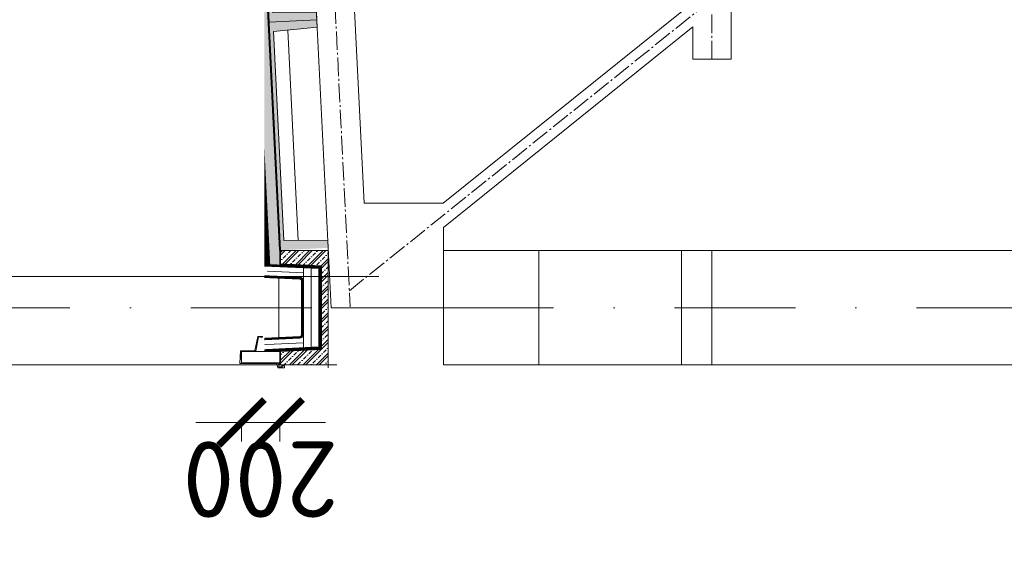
# Model space of a CAD drawing. Header units: millimetres. Extents: x -916886 to 3713765, y -2985421 to 1675785.
# Tile 179 of 256: x 204210 to 209380, y 230713 to 233463. Entities that reach past the tile are written whole.
import ezdxf
from ezdxf import colors
from ezdxf.entities.mleader import LeaderData, LeaderLine
from ezdxf.math import Vec2, Vec3

# ---------------------------------------------------------------- set-up
doc = ezdxf.new("R2010")
doc.units = ezdxf.units.MM
for name, pattern in [('AM_DIN_G_W050', [13.75, 9.75, -1.5, 1, -1.5]), ('CARKOVANA', [5, 3, -2]), ('CENTERX2', [101.6, 63.5, -12.7, 12.7, -12.7]), ('DASHDOT', [25.4, 12.7, -6.35, 0, -6.35])]:
    doc.linetypes.add(name, pattern=pattern)
doc.layers.get('Defpoints').update_dxf_attribs({"color": 8})
for name, color, linetype, lineweight in [('A99_N_kce-pohl', 1, 'Continuous', 9), ('A99_N_kce-rez-ten', 1, 'Continuous', 9), ('A99_N_sraf', 252, 'Continuous', 0), ('A99_N_txt-popis-50', 240, 'Continuous', 9), ('A99_N_txt-popis-50 @ 200', 240, 'Continuous', 9), ('A99_N_txt-popis-50 @ 50', 240, 'Continuous', 9), ('A99_S_kce-pohl', 7, 'Continuous', 5), ('A99_S_kce-rez-sil', 7, 'Continuous', 15), ('A99_S_kce-rez-sil @ 200', 7, 'Continuous', 15), ('A99_S_kce-rez-ten', 7, 'Continuous', 9), ('A99_S_osy', 1, 'CENTERX2', 5), ('A99_S_sraf', 252, 'Continuous', 9)]:
    doc.layers.add(name, color=color, linetype=linetype, lineweight=lineweight)
doc.styles.add('A99_kota', font='isocpeur.ttf', dxfattribs={"height": 2})
doc.styles.add('A99_popis', font='isocpeur.ttf')
doc.linetypes.add('IZOLACE', pattern='A,0.00254,-2.54,[134,ltypeshp.shx,S=2.54,R=0,X=-2.54,Y=0],-5.08,[134,ltypeshp.shx,S=2.54,R=180,X=2.54,Y=0],-2.54', length=10.16254)
doc.dimstyles.new('A99_kota_200 new', dxfattribs={"dimscale": 200, "dimtxt": 2, "dimasz": 1.2, "dimexe": 0.5, "dimexo": 1.5, "dimgap": 0.5, "dimtad": 1, "dimdec": 0, "dimzin": 3, "dimdsep": 46, "dimtxsty": 'A99_kota', "dimblk": 'ARCHTICK', "dimcen": 2.5, "dimazin": 2, "dimtfac": 0.75, "dimtdec": 0, "dimtix": 1, "dimtmove": 2, "dimatfit": 0, "dimfxl": 0, "dimtolj": 1, "dimtzin": 0, "dimlwd": 5, "dimlwe": 5, "dimarcsym": 0})

# ---------------------------------------------------------------- blocks, each defined once
blk = doc.blocks.new('_ArchTick')
at = {"color": 0, "linetype": 'ByBlock', "const_width": 0.15}
blk.add_lwpolyline([(-0.5, -0.5), (0.5, 0.5)], dxfattribs=at)
blk = doc.blocks.new('*D1801')
at = {"layer": 'A99_S_kce-rez-sil', "color": 0, "linetype": 'Continuous', "lineweight": 5, "ltscale": 0.5, "transparency": 16777216}
for p, q in [((205375, 231348.2), (205135, 231348.2)), ((205375, 231360), (205375, 231248.2)), ((205575, 231348.2), (205375, 231348.2)), ((205575, 231360), (205575, 231248.2)), ((205575, 231348.2), (205815, 231348.2))]:
    blk.add_line(p, q, dxfattribs=at)
at = {"layer": 'Defpoints', "color": 0, "linetype": 'Continuous', "lineweight": 0, "ltscale": 0.5, "transparency": 16777216}
for p in [(205375, 231660), (205575, 231660), (205375, 231348.2)]:
    blk.add_point(p, dxfattribs=at)
at = {"layer": 'A99_S_kce-rez-sil', "color": 0, "linetype": 'Continuous', "lineweight": 5, "ltscale": 0.5, "transparency": 16777216, "xscale": 240, "yscale": 240, "zscale": 240}
for p, rotation in [((205375, 231348.2), 359.9999999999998), ((205575, 231348.2), 179.9999999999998)]:
    blk.add_blockref('_ArchTick', p, dxfattribs=dict(at, rotation=rotation))
at = {"layer": 'A99_S_kce-rez-sil', "color": 0, "linetype": 'Continuous', "lineweight": 0, "ltscale": 0.5, "transparency": 16777216, "insert": (205475, 231048.2), "char_height": 400, "attachment_point": 5, "rotation": 180, "style": 'A99_kota'}
blk.add_mtext('\\A1;200', dxfattribs=at)
blk = doc.blocks.new('*U2236')
at = {"layer": 'A99_N_txt-popis-50 @ 200', "lineweight": 9}
ml = blk.add_multileader_mtext('Standard', dxfattribs=at)
ml.set_content('\\A1;{\\C256;odvodňovací systém \\Pbude součásti \\Pdodávky opláštění}', color=1, style='A99_popis')
ml.set_leader_properties(color=256, linetype='ByLayer', lineweight=-1)
ml.build(insert=Vec2(0, 0))
ml.multileader.update_dxf_attribs({"dogleg_length": 1, "arrow_head_size": 300, "scale": 200})
ctx = ml.context
ctx.base_point, ctx.scale, ctx.char_height, ctx.arrow_head_size, ctx.landing_gap_size, ctx.plane_origin, ctx.plane_x_axis, ctx.plane_y_axis = Vec3(204020, -12035), 200, 400, 300, 250, Vec3(208175.1, -8522.5), Vec3(0, 1), Vec3(-1, 0)
notes = []
notes.append((ctx, [(1, (1, 1, 0), (204020, -1805), (0, -1), 4890, [(0, [(205935.3, -1130)], 0, [])])]))
ctx.mtext.insert, ctx.mtext.text_direction, ctx.mtext.rotation, ctx.mtext.width, ctx.mtext.defined_height, ctx.mtext.flow_direction = Vec3(203760, -11785), Vec3(0, 1), 1.570796, 5020, 63.5, 5
ctx.mtext.has_bg_fill, ctx.mtext.bg_color, ctx.mtext.bg_scale_factor, ctx.mtext.bg_transparency, ctx.mtext.use_window_bg_color = 1, -1073741824, 1, 0, 1
for ctx, leaders in notes:
    for number, flags, end, landing, length, lines in leaders:
        leader = LeaderData()
        leader.index, (leader.has_last_leader_line, leader.has_dogleg_vector, leader.attachment_direction) = number, flags
        leader.last_leader_point, leader.dogleg_vector, leader.dogleg_length = Vec3(end), Vec3(landing), length
        for number, points, colour, breaks in lines:
            line = LeaderLine()
            line.index, line.vertices, line.color, line.breaks = number, Vec3.list(points), colors.encode_raw_color(colour), breaks
            leader.lines.append(line)
        ctx.leaders.append(leader)
blk = doc.blocks.new('*U2815')
at = {"layer": 'A99_N_txt-popis-50 @ 50', "lineweight": 9}
ml = blk.add_multileader_mtext('Standard', dxfattribs=at)
ml.set_content('\\A1;{\\C256;odvodňovací systém \\Pbude součásti \\Pdodávky opláštění}', color=1, style='A99_popis')
ml.set_leader_properties(color=256, linetype='ByLayer', lineweight=-1)
ml.build(insert=Vec2(0, 0))
ml.multileader.update_dxf_attribs({"dogleg_length": 1, "arrow_head_size": 75, "scale": 50})
ctx = ml.context
ctx.base_point, ctx.scale, ctx.char_height, ctx.arrow_head_size, ctx.landing_gap_size, ctx.plane_origin, ctx.plane_x_axis, ctx.plane_y_axis = Vec3(204689.1, 184038.8), 50, 100, 75, 62.5, Vec3(208175.1, 178127.5), Vec3(0, 1), Vec3(-1, 0)
notes = []
notes.append((ctx, [(1, (1, 1, 0), (204689.1, 185520), (0, -1), 146.2, [(0, [(205935.3, 185520)], 0, [])])]))
ctx.mtext.insert, ctx.mtext.text_direction, ctx.mtext.rotation, ctx.mtext.width, ctx.mtext.defined_height, ctx.mtext.flow_direction = Vec3(204624.1, 184101.3), Vec3(0, 1), 1.570796, 1255, 15.9, 5
ctx.mtext.has_bg_fill, ctx.mtext.bg_color, ctx.mtext.bg_scale_factor, ctx.mtext.bg_transparency, ctx.mtext.use_window_bg_color = 1, -1073741824, 1, 0, 1
for ctx, leaders in notes:
    for number, flags, end, landing, length, lines in leaders:
        leader = LeaderData()
        leader.index, (leader.has_last_leader_line, leader.has_dogleg_vector, leader.attachment_direction) = number, flags
        leader.last_leader_point, leader.dogleg_vector, leader.dogleg_length = Vec3(end), Vec3(landing), length
        for number, points, colour, breaks in lines:
            line = LeaderLine()
            line.index, line.vertices, line.color, line.breaks = number, Vec3.list(points), colors.encode_raw_color(colour), breaks
            leader.lines.append(line)
        ctx.leaders.append(leader)
at = {"layer": 'A99_N_txt-popis-50 @ 200', "lineweight": 9}
ml = blk.add_multileader_mtext('Standard', dxfattribs=at)
ml.set_content('\\A1;{\\C256;odvodňovací systém \\Pbude součásti \\Pdodávky opláštění}', color=1, style='A99_popis')
ml.set_leader_properties(color=256, linetype='ByLayer', lineweight=-1)
ml.build(insert=Vec2(0, 0))
ml.multileader.update_dxf_attribs({"dogleg_length": 1, "arrow_head_size": 300, "scale": 200})
ctx = ml.context
ctx.base_point, ctx.scale, ctx.char_height, ctx.arrow_head_size, ctx.landing_gap_size, ctx.plane_origin, ctx.plane_x_axis, ctx.plane_y_axis = Vec3(204020, 174615), 200, 400, 300, 250, Vec3(208175.1, 178127.5), Vec3(0, 1), Vec3(-1, 0)
notes = []
notes.append((ctx, [(1, (1, 1, 0), (204020, 184845), (0, -1), 4890, [(0, [(205935.3, 185520)], 0, [])])]))
ctx.mtext.insert, ctx.mtext.text_direction, ctx.mtext.rotation, ctx.mtext.width, ctx.mtext.defined_height, ctx.mtext.flow_direction = Vec3(203760, 174865), Vec3(0, 1), 1.570796, 5020, 63.5, 5
ctx.mtext.has_bg_fill, ctx.mtext.bg_color, ctx.mtext.bg_scale_factor, ctx.mtext.bg_transparency, ctx.mtext.use_window_bg_color = 1, -1073741824, 1, 0, 1
for ctx, leaders in notes:
    for number, flags, end, landing, length, lines in leaders:
        leader = LeaderData()
        leader.index, (leader.has_last_leader_line, leader.has_dogleg_vector, leader.attachment_direction) = number, flags
        leader.last_leader_point, leader.dogleg_vector, leader.dogleg_length = Vec3(end), Vec3(landing), length
        for number, points, colour, breaks in lines:
            line = LeaderLine()
            line.index, line.vertices, line.color, line.breaks = number, Vec3.list(points), colors.encode_raw_color(colour), breaks
            leader.lines.append(line)
        ctx.leaders.append(leader)

msp = doc.modelspace()

# ---------------------------------------------------------------- linework, layer by layer
at = {"layer": 'A99_S_kce-pohl', "lineweight": 5}
for p, q in [((207745, 233425.1), (207745, 233255.3)), ((207745, 233255.3), (207945, 233255.3))]:
    msp.add_line(p, q, dxfattribs=at)
at = {"layer": 'A99_S_kce-pohl', "lineweight": 0}
msp.add_line((206435, 231870), (206435, 232372.4), dxfattribs=at)
at = {"layer": 'A99_S_kce-pohl'}
for p, q in [((211185, 232250), (206465.5, 232250)), ((211185, 231650), (206465.5, 231650))]:
    msp.add_line(p, q, dxfattribs=at)
at = {"layer": 'A99_S_kce-pohl', "color": 253, "linetype": 'AM_DIN_G_W050', "lineweight": 0, "ltscale": 10}
msp.add_lwpolyline([(207845, 233255.3), (207845, 233255.3), (207845, 240950)], dxfattribs=at)
at = {"layer": 'A99_S_kce-pohl', "lineweight": 5}
for points in [[(207945, 240950), (207945, 233255.3)], [(207695, 233513.2), (206434.1, 232500)], [(207745, 233425.1), (206435, 232372.4)], [(206434.1, 232500), (206017.7, 232500)], [(206435, 231950), (206435, 232372.4)]]:
    msp.add_lwpolyline(points, dxfattribs=at)
at = {"layer": 'A99_S_kce-rez-sil', "lineweight": 20}
for points in [[(206935, 232250), (206935, 231650), (206435, 231650), (206435, 232250)], [(207685, 232250), (207685, 231650), (207845, 231650), (207845, 232250)]]:
    msp.add_lwpolyline(points, close=True, dxfattribs=at)
at = {"layer": 'A99_S_kce-rez-ten', "color": 253, "lineweight": 0}
msp.add_line((207745, 233255.3), (207945, 233255.3), dxfattribs=at)
at = {"layer": 'A99_S_kce-rez-ten', "lineweight": 0}
msp.add_line((206138, 231950), (206435, 231950), dxfattribs=at)

# ---------------------------------------------------------------- block references
at = {"layer": 'A99_N_txt-popis-50', "color": 4, "linetype": 'Continuous', "lineweight": 0}
msp.add_blockref('*U2236', (0, 0), dxfattribs=at)

# ---------------------------------------------------------------- next in the draw order: hatches: boundary and pattern name
at = {"layer": 'A99_S_sraf', "lineweight": 0, "transparency": 33554687}
h = msp.add_hatch(dxfattribs=at)
h.set_pattern_fill('ZELEZOBETON', color=256, scale=10)
h.set_pattern_definition([(135, (208855, 185740), (-35.35534, -35.35534), []), (135, (208855, 185754.14), (-35.35534, -35.35534), []), (135, (208855, 185782.426), (-49.497475, -21.213203), [20, -10, 0, -10])])
h.paths.add_polyline_path([(205579.6, 232252.1), (205640.5, 232255.2), (205778.1, 232262), (205829.3, 232264.6), (205827.3, 232304.6), (205597.1, 232303.1), (205542.2, 233401.7), (205771.4, 233423.2), (205767.4, 233503.1), (205537.2, 233501.6), (205482.3, 234600.2), (205711.4, 234621.7), (205707.4, 234701.6), (205477.3, 234700.1), (205422.4, 235798.7), (205651.5, 235820.2), (205647.5, 235900.1), (205417.4, 235898.6), (205362.6, 236997.2), (205591.8, 237018.7), (205587.6, 237098.6), (205357.6, 237097.1), (205302.7, 238195.7), (205531.6, 238217.2), (205529.6, 238257.1), (204720.9, 238216.7), (204725.4, 238126.8), (205290.2, 238044.9)])
at = {"layer": 'A99_S_sraf', "linetype": 'Continuous', "lineweight": 0, "ltscale": 2, "transparency": 33554562}
h = msp.add_hatch(dxfattribs=at)
h.set_pattern_fill('BETON-LEHKY', color=256, scale=10)
h.set_pattern_definition([(137.86, (205568.888, 214265.76), (-26.83778, -29.660305), []), (92.86, (205553.407, 214310.11), (-29.660305, 26.837778), [5, -51.56854]), (137.86, (205553.157, 214315.104), (-26.83778, -29.660305), [5, -35]), (182.86, (205549.45, 214318.458), (-26.837778, -29.660305), [5, -51.56854]), (227.86, (205544.456, 214318.21), (29.660305, -26.83778), [5, -35]), (92.86, (205541.35, 214309.508), (-29.660305, 26.837778), [5, -51.56854]), (137.86, (205545.06, 214306.153), (-26.83778, -29.660305), [5, -35]), (182.86, (205550.052, 214306.402), (-26.837778, -29.660305), [5, -51.56854]), (227.86, (205553.407, 214310.11), (29.660305, -26.83778), [5, -35]), (137.86, (205536.13, 214322.37), (-26.83778, -29.660305), [10, -30])])
h.paths.add_polyline_path([(205523.2, 232177.6), (205230.8, 238031.9), (205285.7, 238034.7), (205574.6, 232251.9), (205575, 232175.2)])
at = {"layer": 'A99_S_sraf', "lineweight": 0, "transparency": 33554687}
h = msp.add_hatch(dxfattribs=at)
h.set_pattern_fill('ZELEZOBETON', color=256, scale=10)
h.set_pattern_definition([(45, (-83755, -357050), (-35.355339, 35.355339), []), (45, (-83740.86, -357050), (-35.355339, 35.355339), []), (45, (-83712.574, -357050), (-21.2132034, 49.4974747), [20, -10, 0, -10])])
h.paths.add_polyline_path([(205830, 231950), (205795, 231950), (205795, 231730), (205580, 231720), (205580, 231650), (205830, 231650)])
h.paths.add_polyline_path([(205830, 232250), (205580, 232250), (205580, 232180), (205795, 232170), (205795, 231950), (205830, 231950)])

# ---------------------------------------------------------------- next in the draw order: linework, layer by layer
at = {"layer": 'A99_N_kce-pohl'}
msp.add_lwpolyline([(204564.8, 238030), (204564.8, 225880)], dxfattribs=at)
at = {"layer": 'A99_N_kce-rez-ten', "linetype": 'CARKOVANA', "lineweight": 0, "ltscale": 15, "const_width": 5}
for points in [[(205692.5, 231950), (205692.5, 232090.3, 0.400665), (205680.6, 232102.7), (205363.4, 232117.5, -0.386254), (205337.2, 232143.6), (205051.9, 237854.2), (204952.4, 237985.3), (204733.4, 238017.1), (204552.5, 238097.6), (204552.5, 238207.5)], [(205697.5, 231950), (205697.5, 232090.3, 0.400665), (205680.8, 232107.7), (205363.6, 232122.5, -0.386254), (205342.2, 232143.8), (205056.8, 237856), (204955.1, 237990), (204734.8, 238021.9), (204557.5, 238100.9), (204557.5, 238207.5)], [(205692.5, 231950), (205692.5, 231809.7, -0.400665), (205680.6, 231797.3), (205460, 231787)], [(205697.5, 231950), (205697.5, 231809.7, -0.400665), (205680.8, 231792.3), (205460, 231782)]]:
    msp.add_lwpolyline(points, format="xyb", dxfattribs=at)
at = {"layer": 'A99_N_kce-rez-ten', "linetype": 'Continuous', "lineweight": 0}
for points in [[(204550, 238207.5), (204550, 238096), (204732.7, 238014.7), (204951, 237983), (205049.4, 237853.3), (205332.7, 232183.4)], [(204555, 238207.5), (204555, 238099.3), (204734.1, 238019.5), (204953.7, 237987.6), (205054.4, 237855.1), (205337.7, 232183.6)], [(204560, 238207.5), (204560, 238102.5), (204735.5, 238024.3), (204956.5, 237992.3), (205059.3, 237856.9), (205342.7, 232183.9)], [(205483.7, 232367.5), (205493.6, 232169)], [(205493.6, 232169), (205780, 232155.7), (205780, 231950)], [(205523.2, 232177.6), (205790, 232165.2), (205790, 231950)], [(205570, 232105.4), (205570, 231794.6)], [(205469.4, 231729.9), (205780, 231744.3), (205780, 231950)], [(205523.2, 231722.4), (205790, 231734.8), (205790, 231950)], [(205718.9, 231731.5), (205790, 231734.8), (205520.3, 231722.2)]]:
    msp.add_lwpolyline(points, dxfattribs=at)
at = {"layer": 'A99_N_kce-rez-ten', "linetype": 'Continuous', "lineweight": 0, "ltscale": 0.5}
for points in [[(205690, 231950), (205690, 232090.3, 0.400665), (205680.5, 232100.2), (205363.3, 232115, -0.386254), (205334.7, 232143.5), (205049.4, 237853.3), (204951, 237983), (204732.7, 238014.7), (204550, 238096), (204550, 238207.5)], [(205695, 231950), (205695, 232090.3, 0.400665), (205680.7, 232105.2), (205363.5, 232120, -0.386254), (205339.7, 232143.7), (205054.4, 237855.1), (204953.7, 237987.6), (204734.1, 238019.5), (204555, 238099.3), (204555, 238207.5)], [(205700, 231950), (205700, 232090.3, 0.400665), (205680.9, 232110.2), (205363.7, 232125, -0.386254), (205344.7, 232144), (205059.3, 237856.9), (204956.5, 237992.3), (204735.5, 238024.3), (204560, 238102.5), (204560, 238207.5)], [(205700, 231950), (205700, 231809.7, -0.400665), (205680.9, 231789.8), (205460, 231779.5)], [(205695, 231950), (205695, 231809.7, -0.400665), (205680.7, 231794.8), (205460, 231784.5)], [(205690, 231950), (205690, 231809.7, -0.400665), (205680.5, 231799.8), (205460, 231789.5)]]:
    msp.add_lwpolyline(points, format="xyb", dxfattribs=at)
at = {"layer": 'A99_N_kce-rez-ten', "lineweight": 0}
msp.add_lwpolyline([(205425.9, 232122.1), (205133.9, 237966.5)], dxfattribs=at)
at = {"layer": 'A99_N_kce-rez-ten', "linetype": 'CARKOVANA', "lineweight": 0, "ltscale": 15, "const_width": 10}
for points in [[(205488.7, 232367.7), (205488.7, 232367.7), (205498.6, 232168.8)], [(205498.4, 232173.8), (205785, 232160.5), (205785, 231950)], [(205469.4, 231724.9), (205785, 231739.5), (205785, 231950)]]:
    msp.add_lwpolyline(points, dxfattribs=at)
at = {"layer": 'A99_N_kce-rez-ten', "linetype": 'Continuous', "lineweight": 0, "ltscale": 0.5}
msp.add_lwpolyline([(205700, 232160), (205700, 231740)], dxfattribs=at)
at = {"layer": 'A99_N_sraf', "color": 1, "linetype": 'IZOLACE', "ltscale": 3.8}
for points in [[(205386.4, 232123.9), (205093.6, 237972.4)], [(205466, 232120.2), (205174.2, 237960.7)], [(205740, 231745), (205740, 232157.5)]]:
    msp.add_lwpolyline(points, dxfattribs=at)
at = {"layer": 'A99_N_sraf', "color": 1, "linetype": 'IZOLACE', "ltscale": 2}
for points in [[(205511.6, 232143.1), (205700, 232134.4)], [(205469.4, 231754.9), (205700, 231765.6)]]:
    msp.add_lwpolyline(points, dxfattribs=at)
at = {"layer": 'A99_S_kce-pohl', "lineweight": 5}
for points in [[(205395, 240950), (205845, 231950)], [(205904.2, 234771.4), (206017.7, 232500)]]:
    msp.add_lwpolyline(points, dxfattribs=at)
at = {"layer": 'A99_S_kce-pohl', "color": 253, "linetype": 'AM_DIN_G_W050', "lineweight": 0, "ltscale": 10}
for points in [[(205494.9, 240955), (205944.9, 231955)], [(207945, 233650), (205940.7, 232039.3)]]:
    msp.add_lwpolyline(points, dxfattribs=at)
at = {"layer": 'A99_S_kce-rez-sil', "lineweight": 13}
for points in [[(205829.3, 232264.6), (205827.3, 232304.6), (205597.1, 232303.1), (205542.2, 233401.7), (205771.4, 233423.2), (205769.4, 233463.1), (205769.4, 233463.1)], [(205829.3, 231635.4), (205829.3, 232265)]]:
    msp.add_lwpolyline(points, dxfattribs=at)
at = {"layer": 'A99_S_kce-rez-ten', "linetype": 'CARKOVANA', "lineweight": 0, "ltscale": 15}
for points, const_width in [([(205513.7, 232168.7), (205220.1, 238045), (204730, 238116.2)], 20), ([(205577.5, 232250), (205577.5, 232177.6), (205792.5, 232167.6), (205792.5, 231950)], 5), ([(205577.5, 231650), (205577.5, 231722.4), (205792.5, 231732.4), (205792.5, 231950)], 5)]:
    msp.add_lwpolyline(points, dxfattribs=dict(at, const_width=const_width))
at = {"layer": 'A99_S_kce-rez-ten', "lineweight": 0}
for points in [[(205579.6, 232252.1), (205290.2, 238044.9), (204723.9, 238127)], [(205523.6, 232169.2), (205229.7, 238053.7), (204730, 238126.2)], [(205503.7, 232168.2), (205210.5, 238036.2), (204730, 238106)], [(205574.6, 232251.9), (205285.1, 238046.4)], [(205575, 231650), (205575, 231724.8), (205790, 231734.8), (205790, 231950)], [(206435, 231950), (205845, 231950)]]:
    msp.add_lwpolyline(points, dxfattribs=at)
at = {"layer": 'A99_S_kce-rez-ten', "linetype": 'CARKOVANA', "ltscale": 15, "const_width": 5}
msp.add_lwpolyline([(205577.1, 232252), (205287.6, 238044.8)], dxfattribs=at)
at = {"layer": 'A99_S_kce-rez-ten', "lineweight": 0}
for points in [[(205769.4, 233463.1), (205519.7, 233450.6), (205459.8, 234649.1), (205709.5, 234661.6), (205711.5, 234621.7), (205482.3, 234600.2), (205537.2, 233501.6), (205767.4, 233503.1)], [(205580, 232250), (205830, 232250), (205830, 231650), (205580, 231650), (205580, 231720), (205795, 231730), (205795, 232170), (205580, 232180)]]:
    msp.add_lwpolyline(points, close=True, dxfattribs=at)
at = {"layer": 'A99_S_kce-rez-ten', "lineweight": 5}
msp.add_lwpolyline([(205672.1, 232303.6), (205616.9, 233408.7)], dxfattribs=at)
at = {"layer": 'A99_S_kce-rez-ten', "color": 1, "lineweight": 0}
msp.add_lwpolyline([(205575, 232250), (205575, 232175.2), (205790, 232165.2), (205790, 231950)], dxfattribs=at)
at = {"layer": 'A99_S_kce-rez-ten', "color": 253, "lineweight": 0}
msp.add_lwpolyline([(206435, 231950), (205845, 231950)], dxfattribs=at)
at = {"layer": 'A99_S_osy', "linetype": 'DASHDOT', "lineweight": 5, "ltscale": 50}
msp.add_lwpolyline([(222254.8, 231950), (202234.8, 231950)], dxfattribs=at)

# ---------------------------------------------------------------- next in the draw order: block references
at = {"layer": 'A99_N_txt-popis-50', "color": 4, "linetype": 'Continuous', "lineweight": 0}
msp.add_blockref('*U2815', (0, 0), dxfattribs=at)

# ---------------------------------------------------------------- next in the draw order: linework, layer by layer
at = {"layer": 'A99_S_kce-rez-sil', "color": 3, "linetype": 'Continuous', "lineweight": 5, "ltscale": 0.5}
for points in [[(150690, 232115), (206095, 232115)], [(205585, 231645), (205600, 231645), (205600, 231635), (205565, 231635), (205560, 231657.4), (205365, 231657.4), (205370, 231724.5), (205445, 231725.5), (205460, 231800), (205485, 231800)], [(205875, 231650), (138440, 231650)], [(205590, 231640), (205570, 231640), (205570, 231659), (205490, 231659)]]:
    msp.add_lwpolyline(points, dxfattribs=at)
at = {"layer": 'A99_S_kce-rez-sil', "color": 4, "linetype": 'Continuous', "lineweight": 0, "ltscale": 0.5}
for points in [[(205479.8, 231797.4), (205463.6, 231797.1), (205449.3, 231722.4), (205372.7, 231721.8), (205372.5, 231678.6)], [(205485, 231800), (205485, 231795), (205475.6, 231794.6)]]:
    msp.add_lwpolyline(points, dxfattribs=at)
msp.add_lwpolyline([(205375, 231660), (205375, 231720), (205575, 231720), (205575, 231660)], close=True, dxfattribs=at)
at = {"layer": 'A99_S_osy', "linetype": 'DASHDOT', "lineweight": 5, "ltscale": 50}
msp.add_lwpolyline([(222254.8, 231950), (202234.8, 231950)], dxfattribs=at)

# ---------------------------------------------------------------- next in the draw order: dimensions: what is measured, and where the dimension line sits
at = {"layer": 'A99_S_kce-rez-sil @ 200', "color": 4, "linetype": 'Continuous', "lineweight": 0, "ltscale": 0.5}
dim = msp.add_linear_dim(base=(205375, 231348.2), p1=(205575, 231660), p2=(205375, 231660), angle=180, dimstyle='A99_kota_200 new', override={"dimscale": 200, "dimtix": 1, "dimtofl": 1, "dimtmove": 2, "dimatfit": 0}, dxfattribs=at)
dim.commit()
dim.dimension.update_dxf_attribs({"geometry": '*D1801', "text_midpoint": (205475, 231048.2)})

doc.saveas('drawing.dxf')
